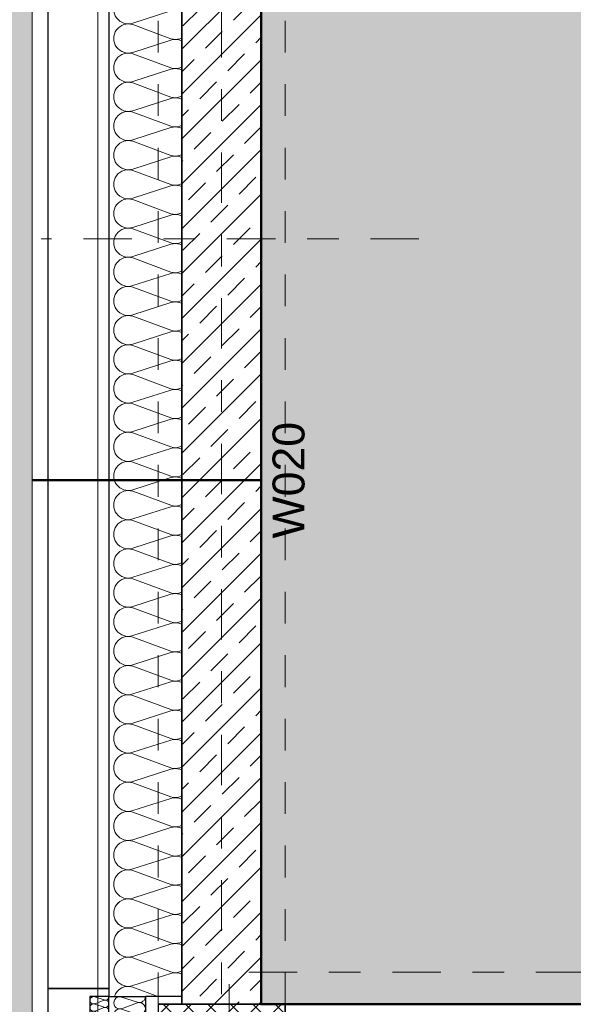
# Model space of a CAD drawing. Header units: metres. Extents: x -180 to 4, y -50 to 6.
# Tile 174 of 256: x -100.06 to -98.31, y -31 to -27.89. Entities that reach past the tile are written whole.
import ezdxf

# ---------------------------------------------------------------- set-up
doc = ezdxf.new("R2010")
doc.units = ezdxf.units.M
doc.header["$LTSCALE"] = 0.05
doc.header["$PDMODE"] = 1
doc.header["$PDSIZE"] = -2
for name, pattern in [('ISO-10 Strichpunktlinie', [4.699, 3.048, -0.762, 0.127, -0.762]), ('Linienart-20', [2.116531, 1.058062, -1.058469]), ('Linienart-53', [5.291531, 3.175, -1.058062, 0.352704, -0.705764])]:
    doc.linetypes.add(name, pattern=pattern)
doc.layers.get('0').update_dxf_attribs({"lineweight": 25})
for name, color, linetype, lineweight, true_color in [('30 -33 Aussenwände- 3 Aussenstützen', 7, 'Continuous', 50, 0x0000dd), ('30 -33 Aussenwände- 7 Fassade_ Elemente', 7, 'Continuous', 9, 0x00aacc), ('30 -34 Innenwände- 1 tragend', 7, 'Continuous', 13, 0xdd0806), ('30 -35 Decken- 1 Konstruktion-Träger- Stahlbeton', 7, 'Continuous', 13, 0x33aa00), ('30 -36 Dächer- 3 Dachbeläge', 7, 'Continuous', 15, 0x9999ff), ('70 -72 Beschriftung- 1 Beschriftung allgemein', 7, 'Continuous', 9, 0xff6633), ('70 -72 Beschriftung- 7 Detailverweise Linie', 7, 'Continuous', 9, 0x00dd00), ('70 -75 Raumstempel- 1 Raumstempel', 1, 'Continuous', 50, 0xff0000), ('70 -76 Bemaßung- 2 Allgemein', 7, 'Continuous', 5, 0x6666cc)]:
    doc.layers.add(name, color=color, linetype=linetype, lineweight=lineweight, true_color=true_color)
for name, color, linetype, lineweight in [('70 -71 Achsen- 1 Gebäudeachsen', 7, 'Linienart-53', 18), ('70 -75 Raumstempel- 3 Wandstempel', 7, 'Continuous', 50), ('Keine', 7, 'Continuous', 9)]:
    doc.layers.add(name, color=color, linetype=linetype, lineweight=lineweight)
doc.styles.add('Arial', font='arial.ttf')
doc.dimstyles.new('k+k 1_50', dxfattribs={"dimtxt": 0.100689, "dimasz": 0.05302, "dimexe": 0.05, "dimexo": 0.15, "dimgap": 0.01, "dimtad": 1, "dimdec": 3, "dimtxsty": 'Arial', "dimblk": 'VW_SLASH', "dimblk1": 'VW_SLASH', "dimblk2": 'VW_SLASH', "dimcen": 0, "dimdle": 0.05, "dimadec": 3, "dimazin": 0, "dimtfac": 0.75, "dimtdec": 3, "dimtix": 1, "dimtmove": 0, "dimatfit": 0, "dimldrblk": 'VW_SLASH-1', "dimfxl": 0.125, "dimfxlon": 1, "dimfrac": 2, "dimtolj": 1, "dimarcsym": 0})

# ---------------------------------------------------------------- blocks, each defined once
blk = doc.blocks.new('Gruppe-1514')
at = {"layer": '30 -33 Aussenwände- 7 Fassade_ Elemente', "color": 7, "lineweight": 9, "transparency": 33554687, "flags": 128}
for points in [[(0.2065, -4.2051, 0.324435), (0.2578, -4.1884, 0.324435), (0.2578, -4.1344, 0.324435), (0.2065, -4.1177), (0.0865, -4.1562, -0.324488), (0.0352, -4.1395, -0.324488), (0.0352, -4.0856), (0.0352, -4.0856, -0.324488), (0.0865, -4.0688), (0.2065, -4.1132, 0.324435), (0.2578, -4.0964, 0.324435), (0.2578, -4.0425, 0.324435), (0.2065, -4.0258), (0.0865, -4.0643, -0.324488), (0.0352, -4.0476, -0.324488), (0.0352, -3.9936, -0.324488), (0.0865, -3.9769), (0.2065, -4.0213, 0.324435), (0.2578, -4.0045, 0.324435), (0.2578, -3.9506, 0.324435), (0.2065, -3.9338), (0.0865, -3.9724, -0.743417), (0.0365, -3.9)], [(0.2642, -3.9, -0.41215), (0.2065, -3.9293), (0.1272, -3.9)], [(0.2065, -7.0548, 1.372583), (0.2065, -6.9674), (0.0865, -7.006, -1.372995), (0.0865, -6.9185), (0.2065, -6.9629, 1.372583), (0.2065, -6.8755), (0.0865, -6.914, -1.372995), (0.0865, -6.8266), (0.2065, -6.871, 1.372583), (0.2065, -6.7835), (0.0865, -6.8221, -1.372995), (0.0865, -6.7347), (0.2065, -6.779, 1.372583), (0.2065, -6.6916), (0.0865, -6.7302, -1.372995), (0.0865, -6.6428), (0.2065, -6.6871, 1.372583), (0.2065, -6.5997), (0.0865, -6.6383, -1.372995), (0.0865, -6.5508), (0.2065, -6.5952, 1.372583), (0.2065, -6.5078), (0.0865, -6.5463, -1.372995), (0.0865, -6.4589), (0.2065, -6.5033, 1.372583), (0.2065, -6.4158), (0.0865, -6.4544, -1.372995), (0.0865, -6.367), (0.2065, -6.4113, 1.372583), (0.2065, -6.3239), (0.0865, -6.3625, -1.372995), (0.0865, -6.2751), (0.2065, -6.3194, 1.372583), (0.2065, -6.232), (0.0865, -6.2706, -1.372995), (0.0865, -6.1831), (0.2065, -6.2275, 1.372583), (0.2065, -6.1401), (0.0865, -6.1786, -1.372995), (0.0865, -6.0912), (0.2065, -6.1356, 1.372583), (0.2065, -6.0481), (0.0865, -6.0867, -1.372995), (0.0865, -5.9993), (0.2065, -6.0436, 1.372583), (0.2065, -5.9562), (0.0865, -5.9948, -1.372995), (0.0865, -5.9073), (0.2065, -5.9517, 1.372583), (0.2065, -5.8643), (0.0865, -5.9028, -1.372995), (0.0865, -5.8154), (0.2065, -5.8598, 1.372583), (0.2065, -5.7724), (0.0865, -5.8109, -1.372995), (0.0865, -5.7235), (0.2065, -5.7679, 1.372583), (0.2065, -5.6804), (0.0865, -5.719, -1.372995), (0.0865, -5.6316), (0.2065, -5.6759, 1.372583), (0.2065, -5.5885), (0.0865, -5.6271, -1.372995), (0.0865, -5.5396), (0.2065, -5.584, 1.372583), (0.2065, -5.4966), (0.0865, -5.5351, -1.372995), (0.0865, -5.4477), (0.2065, -5.4921, 1.372583), (0.2065, -5.4047), (0.0865, -5.4432, -1.372995), (0.0865, -5.3558), (0.2065, -5.4002, 1.372583), (0.2065, -5.3127), (0.0865, -5.3513, -1.372995), (0.0865, -5.2639), (0.2065, -5.3082, 1.372583), (0.2065, -5.2208), (0.0865, -5.2594, -1.372995), (0.0865, -5.1719), (0.2065, -5.2163, 1.372583), (0.2065, -5.1289), (0.0865, -5.1674, -1.372995), (0.0865, -5.08), (0.2065, -5.1244, 1.372583), (0.2065, -5.0369), (0.0865, -5.0755, -1.372995), (0.0865, -4.9881), (0.2065, -5.0324, 1.372583), (0.2065, -4.945), (0.0865, -4.9836, -1.372995), (0.0865, -4.8962), (0.2065, -4.9405, 1.372583), (0.2065, -4.8531), (0.0865, -4.8917, -1.372995), (0.0865, -4.8042), (0.2065, -4.8486, 1.372583), (0.2065, -4.7612), (0.0865, -4.7997, -1.372995), (0.0865, -4.7123), (0.2065, -4.7567, 1.372583), (0.2065, -4.6692), (0.0865, -4.7078, -1.372995), (0.0865, -4.6204), (0.2065, -4.6647, 1.372583), (0.2065, -4.5773), (0.0865, -4.6159, -1.372995), (0.0865, -4.5285), (0.2065, -4.5728, 1.372583), (0.2065, -4.4854), (0.0865, -4.524, -1.372995), (0.0865, -4.4365), (0.2065, -4.4809, 1.372583), (0.2065, -4.3935), (0.0865, -4.432, -1.372995), (0.0865, -4.3446), (0.2065, -4.389, 1.372583), (0.2065, -4.3015), (0.0865, -4.3401, -1.372995), (0.0865, -4.2527), (0.2065, -4.297, 1.372583), (0.2065, -4.2096), (0.0865, -4.2482, -1.372995), (0.0865, -4.1607), (0.2065, -4.2051, 1.372583), (0.2065, -4.1177), (0.0865, -4.1562, -1.372995), (0.0865, -4.0688), (0.2065, -4.1132, 1.372583), (0.2065, -4.0258), (0.0865, -4.0643, -1.372995), (0.0865, -3.9769)]]:
    blk.add_lwpolyline(points, format="xyb", dxfattribs=at)
blk = doc.blocks.new('Gruppe-1515')
at = {"layer": '30 -33 Aussenwände- 7 Fassade_ Elemente', "color": 7, "transparency": 33554687}
blk.add_blockref('Gruppe-1514', (0, 0), dxfattribs=at)
blk = doc.blocks.new('Dämmung-75')
at = {"layer": '30 -33 Aussenwände- 7 Fassade_ Elemente', "color": 7, "transparency": 33554687}
blk.add_blockref('Gruppe-1515', (0, 0), dxfattribs=at)
at = {"layer": '30 -33 Aussenwände- 7 Fassade_ Elemente', "color": 0, "flags": 1}
for tag in ['prm0_value', 'prm1_value', 'prm2_value', 'prm3_value', 'prm4_value', 'prm5_value', 'prm6_value', 'IFC_UUID', 'instanceID', 'prm0_name', 'prm0_type', 'prm1_name', 'prm1_type', 'prm2_name', 'prm2_type', 'prm3_name', 'prm3_type', 'prm4_name', 'prm4_type', 'prm5_name', 'prm5_type', 'prm6_name', 'prm6_type']:
    blk.add_attdef(tag, (-99.7718, -30.972), '', height=0.00018, dxfattribs=at)
blk = doc.blocks.new('Gruppe-1523')
at = {"layer": '30 -33 Aussenwände- 7 Fassade_ Elemente', "lineweight": 9, "transparency": 33554687, "flags": 128}
for points in [[(0.1015, -4.053, 0.324435), (0.1229, -4.0461, 0.324435), (0.1229, -4.0236, 0.324435), (0.1015, -4.0166), (0.0515, -4.0327, -0.324488), (0.0301, -4.0257, -0.324488), (0.0301, -4.0032, -0.324488), (0.0515, -3.9963), (0.1015, -4.0147, 0.324435), (0.1229, -4.0078, 0.324435), (0.1229, -3.9853, 0.324435), (0.1015, -3.9783), (0.0515, -3.9944, -0.324488), (0.0301, -3.9874, -0.324488), (0.0301, -3.9649, -0.324488), (0.0515, -3.958), (0.1015, -3.9764, 0.324435), (0.1229, -3.9695, 0.324435), (0.1229, -3.947, 0.324435), (0.1015, -3.94), (0.0515, -3.9561, -0.767984), (0.0315, -3.925)], [(0.1258, -3.925, -0.426772), (0.1015, -3.9381), (0.066, -3.925)], [(0.1015, -4.1296, 1.372583), (0.1015, -4.0932), (0.0515, -4.1093, -1.372995), (0.0515, -4.0729), (0.1015, -4.0913, 1.372583), (0.1015, -4.0549), (0.0515, -4.071, -1.372995), (0.0515, -4.0346), (0.1015, -4.053, 1.372583), (0.1015, -4.0166), (0.0515, -4.0327, -1.372995), (0.0515, -3.9963), (0.1015, -4.0147, 1.372583), (0.1015, -3.9783), (0.0515, -3.9944, -1.372995), (0.0515, -3.958)], [(0.1265, -4.15, 0.513088), (0.1015, -4.1315), (0.0515, -4.1476, -1.372995), (0.0515, -4.1112), (0.1015, -4.1296, 1.372583), (0.1015, -4.0932), (0.0515, -4.1093, -1.372995), (0.0515, -4.0729), (0.1015, -4.0913, 1.372583), (0.1015, -4.0549)]]:
    blk.add_lwpolyline(points, format="xyb", dxfattribs=at)
blk = doc.blocks.new('Gruppe-1524')
at = {"layer": '30 -33 Aussenwände- 7 Fassade_ Elemente', "transparency": 33554687}
blk.add_blockref('Gruppe-1523', (0, 0), dxfattribs=at)
blk = doc.blocks.new('Dämmung-78')
at = {"layer": '30 -33 Aussenwände- 7 Fassade_ Elemente', "color": 7, "transparency": 33554687}
blk.add_blockref('Gruppe-1524', (0, 0), dxfattribs=at)
at = {"layer": '30 -33 Aussenwände- 7 Fassade_ Elemente', "color": 0, "flags": 1}
for tag in ['prm0_value', 'prm1_value', 'prm2_value', 'prm3_value', 'prm4_value', 'prm5_value', 'prm6_value', 'IFC_UUID', 'instanceID', 'prm0_name', 'prm0_type', 'prm1_name', 'prm1_type', 'prm2_name', 'prm2_type', 'prm3_name', 'prm3_type', 'prm4_name', 'prm4_type', 'prm5_name', 'prm5_type', 'prm6_name', 'prm6_type']:
    blk.add_attdef(tag, (-99.8042, -31.197), '', height=0.00018, dxfattribs=at)
blk = doc.blocks.new('Gruppe-1526')
at = {"layer": '30 -33 Aussenwände- 7 Fassade_ Elemente', "lineweight": 9, "transparency": 33554687, "flags": 128}
for points in [[(0.0716, -3.9999, 0.324435), (0.0844, -3.9957, 0.324435), (0.0844, -3.9822, 0.324435), (0.0716, -3.978), (0.0416, -3.9877, -0.324488), (0.0288, -3.9835, -0.324488), (0.0288, -3.97, -0.324488), (0.0416, -3.9658), (0.0716, -3.9769, 0.324435), (0.0844, -3.9727, 0.324435), (0.0845, -3.9593, 0.324435), (0.0716, -3.9551), (0.0416, -3.9647, -0.324488), (0.0288, -3.9605, -0.324488), (0.0288, -3.947, -0.324488), (0.0417, -3.9428), (0.0716, -3.9539, 0.324435), (0.0845, -3.9498, 0.324435), (0.0845, -3.9363, 0.324435), (0.0717, -3.9321), (0.0417, -3.9417, -0.688254), (0.0282, -3.925)], [(0.0855, -3.925, -0.374705), (0.0717, -3.9309), (0.0556, -3.925)], [(0.0715, -4.1378, 1.372583), (0.0715, -4.1159), (0.0415, -4.1255, -1.372995), (0.0415, -4.1037), (0.0715, -4.1148, 1.372583), (0.0715, -4.0929), (0.0415, -4.1026, -1.372995), (0.0416, -4.0807), (0.0715, -4.0918, 1.372583), (0.0716, -4.07), (0.0416, -4.0796, -1.372995), (0.0416, -4.0577), (0.0716, -4.0688, 1.372583), (0.0716, -4.047), (0.0416, -4.0566, -1.372995), (0.0416, -4.0347), (0.0716, -4.0459, 1.372583), (0.0716, -4.024), (0.0416, -4.0336, -1.372995), (0.0416, -4.0118), (0.0716, -4.0229, 1.372583), (0.0716, -4.001), (0.0416, -4.0106, -1.372995), (0.0416, -3.9888), (0.0716, -3.9999, 1.372583), (0.0716, -3.978), (0.0416, -3.9877, -1.372995), (0.0416, -3.9658), (0.0716, -3.9769, 1.372583), (0.0716, -3.9551), (0.0416, -3.9647, -1.372995), (0.0417, -3.9428)], [(0.0865, -4.15, 0.513088), (0.0715, -4.1389), (0.0415, -4.1485, -1.372995), (0.0415, -4.1267), (0.0715, -4.1378, 1.372583), (0.0715, -4.1159), (0.0415, -4.1255, -1.372995), (0.0415, -4.1037), (0.0715, -4.1148, 1.372583), (0.0715, -4.0929)]]:
    blk.add_lwpolyline(points, format="xyb", dxfattribs=at)
blk = doc.blocks.new('Gruppe-1527')
at = {"layer": '30 -33 Aussenwände- 7 Fassade_ Elemente', "transparency": 33554687}
blk.add_blockref('Gruppe-1526', (0, 0), dxfattribs=at)
blk = doc.blocks.new('Dämmung-79')
at = {"layer": '30 -33 Aussenwände- 7 Fassade_ Elemente', "color": 7, "transparency": 33554687}
blk.add_blockref('Gruppe-1527', (0, 0), dxfattribs=at)
at = {"layer": '30 -33 Aussenwände- 7 Fassade_ Elemente', "color": 0, "flags": 1}
for tag in ['IFC_UUID', 'instanceID', 'prm0_name', 'prm0_type', 'prm0_value', 'prm1_name', 'prm1_type', 'prm1_value', 'prm2_name', 'prm2_type', 'prm2_value', 'prm3_name', 'prm3_type', 'prm3_value', 'prm4_name', 'prm4_type', 'prm4_value', 'prm5_name', 'prm5_type', 'prm5_value', 'prm6_name', 'prm6_type', 'prm6_value']:
    blk.add_attdef(tag, (-99.8494, -31.1971), '', height=0.00018, dxfattribs=at)
blk = doc.blocks.new('Gruppe-1528')
at = {"color": 255}
blk.add_wipeout([(-100.018, -31.197), (-100.018, -22.947), (-99.221, -22.947), (-99.221, -31.197)], dxfattribs=at).dxf.layer = '30 -33 Aussenwände- 7 Fassade_ Elemente'
blk.add_wipeout([(-99.776, -30.972), (-99.428, -30.972), (-99.428, -23.172), (-99.776, -23.172), (-99.776, -23.017), (-100.018, -23.017), (-100.018, -31.127), (-99.776, -31.127)], dxfattribs=at).dxf.layer = '30 -33 Aussenwände- 7 Fassade_ Elemente'
at = {"layer": '30 -33 Aussenwände- 7 Fassade_ Elemente', "flags": 128}
blk.add_lwpolyline([(-99.776, -30.972), (-99.428, -30.972), (-99.428, -23.172), (-99.776, -23.172), (-99.776, -23.017), (-100.018, -23.017), (-100.018, -31.127), (-99.776, -31.127)], close=True, dxfattribs=at)
at = {"color": 255, "lineweight": 25}
blk.add_wipeout([(-99.776, -31.197), (-99.776, -22.947), (-99.661, -22.947), (-99.661, -23.172), (-99.503, -23.172), (-99.503, -30.972), (-99.661, -30.972), (-99.661, -31.197)], dxfattribs=at).dxf.layer = '30 -33 Aussenwände- 7 Fassade_ Elemente'
at = {"layer": '30 -33 Aussenwände- 7 Fassade_ Elemente', "lineweight": 25}
blk.add_line((-99.776, -31.197), (-99.776, -22.947), dxfattribs=at)
at = {"layer": '30 -33 Aussenwände- 7 Fassade_ Elemente', "lineweight": 25, "flags": 128}
blk.add_lwpolyline([(-99.661, -22.947), (-99.661, -23.172), (-99.503, -23.172), (-99.503, -30.972), (-99.661, -30.972), (-99.661, -31.197)], dxfattribs=at)
at = {"layer": '30 -33 Aussenwände- 7 Fassade_ Elemente', "color": 7, "rotation": 180}
blk.add_blockref('Dämmung-75', (-99.4945, -34.872), dxfattribs=at)
at = {"color": 255, "lineweight": 25}
for points in [[(-99.968, -30.947), (-99.968, -23.197), (-99.776, -23.197), (-99.776, -30.947)], [(-99.776, -31.197), (-99.776, -30.972), (-99.661, -30.972), (-99.661, -31.197)]]:
    blk.add_wipeout(points, dxfattribs=at).dxf.layer = '30 -33 Aussenwände- 7 Fassade_ Elemente'
at = {"layer": '30 -33 Aussenwände- 7 Fassade_ Elemente', "lineweight": 25, "flags": 128}
blk.add_lwpolyline([(-99.968, -30.947), (-99.968, -23.197), (-99.776, -23.197), (-99.776, -30.947)], close=True, dxfattribs=at)
blk.add_lwpolyline([(-99.776, -31.197), (-99.776, -30.972), (-99.661, -30.972), (-99.661, -31.197)], dxfattribs=at)
at = {"layer": '30 -33 Aussenwände- 7 Fassade_ Elemente', "xscale": -1, "rotation": 180}
blk.add_blockref('Dämmung-78', (-99.7875, -35.122), dxfattribs=at)
at = {"color": 255, "lineweight": 25}
blk.add_wipeout([(-99.776, -30.972), (-99.836, -30.972), (-99.836, -31.112), (-99.968, -31.112), (-99.968, -30.947), (-99.776, -30.947)], dxfattribs=at).dxf.layer = '30 -33 Aussenwände- 7 Fassade_ Elemente'
at = {"layer": '30 -33 Aussenwände- 7 Fassade_ Elemente', "lineweight": 25, "flags": 128}
blk.add_lwpolyline([(-99.776, -30.972), (-99.836, -30.972), (-99.836, -31.112), (-99.968, -31.112), (-99.968, -30.947), (-99.776, -30.947)], close=True, dxfattribs=at)
at = {"layer": '30 -33 Aussenwände- 7 Fassade_ Elemente', "xscale": -1, "rotation": 180}
blk.add_blockref('Dämmung-79', (-99.8625, -35.122), dxfattribs=at)
blk = doc.blocks.new('Gruppe-4044')
at = {"layer": '30 -33 Aussenwände- 3 Aussenstützen', "linetype": 'Continuous', "lineweight": 9, "transparency": 33554687}
for p, q in [((-99.421, -31.147), (-99.421, -31.247)), ((-99.471, -31.197), (-99.371, -31.197))]:
    blk.add_line(p, q, dxfattribs=at)
blk = doc.blocks.new('Gruppe-4045')
at = {"color": 255, "lineweight": 25, "transparency": 33554687}
blk.add_wipeout([(-99.221, -30.997), (-99.621, -30.997), (-99.621, -31.397), (-99.221, -31.397)], dxfattribs=at).dxf.layer = '30 -33 Aussenwände- 3 Aussenstützen'
at = {"layer": '30 -33 Aussenwände- 3 Aussenstützen', "linetype": 'Continuous', "lineweight": 9, "transparency": 33554687}
h = blk.add_hatch(dxfattribs=at)
h.set_pattern_fill('Beton 1mm SRF', style=0, pattern_type=2)
h.set_pattern_definition([(45, (0, 0), (0.03535534, -0.03535534), []), (-45, (0, 0), (0.03535534, 0.03535534), [])])
h.paths.add_polyline_path([(-99.221, -30.997), (-99.621, -30.997), (-99.621, -31.397), (-99.221, -31.397)])
at = {"layer": '30 -33 Aussenwände- 3 Aussenstützen', "lineweight": 25, "transparency": 33554687, "flags": 128}
blk.add_lwpolyline([(-99.221, -30.997), (-99.621, -30.997), (-99.621, -31.397), (-99.221, -31.397)], close=True, dxfattribs=at)
at = {"layer": '30 -33 Aussenwände- 3 Aussenstützen', "transparency": 33554687}
blk.add_blockref('Gruppe-4044', (0, 0), dxfattribs=at)
blk = doc.blocks.new('Gruppe-4046')
at = {"layer": '30 -33 Aussenwände- 3 Aussenstützen', "color": 7}
blk.add_blockref('Gruppe-4045', (0, 0), dxfattribs=at)
at = {"layer": '30 -33 Aussenwände- 3 Aussenstützen', "color": 0, "flags": 1}
for tag in ['IFC_UUID', 'instanceID']:
    blk.add_attdef(tag, (-99.621, -31.397), '', height=0.00018, dxfattribs=at)
blk = doc.blocks.new('Gruppe-4181')
at = {"layer": '30 -35 Decken- 1 Konstruktion-Träger- Stahlbeton', "color": 7, "linetype": 'Linienart-20', "lineweight": 13, "transparency": 33554687}
blk.add_line((-99.221, -30.997), (-74.871, -30.997), dxfattribs=at)
at = {"layer": '30 -35 Decken- 1 Konstruktion-Träger- Stahlbeton', "color": 7, "linetype": 'Continuous', "lineweight": 35, "transparency": 33554687, "flags": 128}
blk.add_lwpolyline([(-99.221, -30.997), (-99.221, -31.397)], dxfattribs=at)
at = {"layer": '30 -35 Decken- 1 Konstruktion-Träger- Stahlbeton', "color": 0, "flags": 1}
for tag in ['IFC_UUID', 'instanceID']:
    blk.add_attdef(tag, (-99.221, -31.397), '', height=0.00018, dxfattribs=at)
blk = doc.blocks.new('Gruppe-4258')
at = {"layer": '30 -35 Decken- 1 Konstruktion-Träger- Stahlbeton', "color": 7, "linetype": 'Linienart-20', "lineweight": 13, "transparency": 33554687}
for p, q in [((-99.621, -11.897), (-99.621, -30.997)), ((-99.221, -11.897), (-99.221, -30.997))]:
    blk.add_line(p, q, dxfattribs=at)
at = {"layer": '30 -35 Decken- 1 Konstruktion-Träger- Stahlbeton', "color": 7, "linetype": 'Continuous', "lineweight": 35, "transparency": 33554687, "flags": 128}
blk.add_lwpolyline([(-99.221, -30.997), (-99.621, -30.997)], dxfattribs=at)
at = {"layer": '30 -35 Decken- 1 Konstruktion-Träger- Stahlbeton', "color": 0, "flags": 1}
for tag in ['IFC_UUID', 'instanceID']:
    blk.add_attdef(tag, (-99.621, -30.997), '', height=0.00018, dxfattribs=at)
blk = doc.blocks.new('Gruppe-6609')
at = {"layer": '70 -75 Raumstempel- 3 Wandstempel'}
blk.add_line((-99.296, -29.3451), (-100.018, -29.3451), dxfattribs=at)
at = {"layer": '70 -75 Raumstempel- 3 Wandstempel', "insert": (-99.2606, -29.3451), "char_height": 0.10069, "attachment_point": 2, "rotation": 90, "line_spacing_factor": 0.96878, "style": 'Arial'}
blk.add_mtext('W020', dxfattribs=at)
blk = doc.blocks.new('_03-OG3_Tragwerk (2D)')
at = {"layer": '30 -33 Aussenwände- 7 Fassade_ Elemente', "color": 7}
blk.add_blockref('Gruppe-1528', (0, 0), dxfattribs=at)
at = {"color": 255, "lineweight": 5, "transparency": 33554687}
blk.add_wipeout([(-99.546, -23.147), (-99.296, -23.147), (-99.296, -30.997), (-99.546, -30.997)], dxfattribs=at).dxf.layer = '30 -34 Innenwände- 1 tragend'
at = {"layer": '30 -34 Innenwände- 1 tragend', "linetype": 'Continuous', "lineweight": 9, "transparency": 33554687}
h = blk.add_hatch(dxfattribs=at)
h.set_pattern_fill('Stahlbeton1 1mm SRF', style=0, pattern_type=2)
h.set_pattern_definition([(45, (0, 0), (0.07071068, -0.07071068), []), (45, (0.03536, -0.03536), (0.07071068, -0.07071068), [0.075, -0.05])])
h.paths.add_polyline_path([(-99.546, -23.147), (-99.296, -23.147), (-99.296, -30.997), (-99.546, -30.997)])
at = {"color": 255, "lineweight": 5, "transparency": 33554687}
blk.add_wipeout([(-99.296, -23.147), (-99.546, -23.147), (-99.546, -30.997), (-99.296, -30.997)], dxfattribs=at).dxf.layer = '30 -34 Innenwände- 1 tragend'
at = {"layer": '30 -34 Innenwände- 1 tragend', "linetype": 'Continuous', "lineweight": 9, "transparency": 33554687}
h = blk.add_hatch(dxfattribs=at)
h.set_pattern_fill('Stahlbeton1  SRF', style=0, pattern_type=2)
h.set_pattern_definition([(45, (0, 0), (0.07071068, -0.07071068), []), (45, (0.03536, -0.03536), (0.07071068, -0.07071068), [0.075, -0.05])])
h.paths.add_polyline_path([(-99.296, -23.147), (-99.546, -23.147), (-99.546, -30.997), (-99.296, -30.997)])
at = {"layer": '30 -34 Innenwände- 1 tragend', "color": 7, "linetype": 'Continuous', "lineweight": 35, "transparency": 33554687}
for p, q in [((-99.546, -23.147), (-99.546, -30.997)), ((-99.296, -23.147), (-99.296, -30.997))]:
    blk.add_line(p, q, dxfattribs=at)
at = {"layer": '30 -34 Innenwände- 1 tragend', "transparency": 33554687}
for p, q in [((-99.546, -23.147), (-99.546, -30.997)), ((-99.296, -23.147), (-99.296, -30.997))]:
    blk.add_line(p, q, dxfattribs=at)
at = {"layer": '70 -75 Raumstempel- 3 Wandstempel', "color": 7}
blk.add_blockref('Gruppe-6609', (0, 0), dxfattribs=at)
at = {"layer": '30 -33 Aussenwände- 3 Aussenstützen'}
blk.add_blockref('Gruppe-4046', (0, 0), dxfattribs=at)
at = {"layer": '30 -35 Decken- 1 Konstruktion-Träger- Stahlbeton'}
for name in ['Gruppe-4258', 'Gruppe-4181']:
    blk.add_blockref(name, (0, 0), dxfattribs=at)
blk = doc.blocks.new('Gruppe-8878')
at = {"color": 255, "linetype": 'Continuous', "lineweight": 9, "transparency": 33554687}
blk.add_wipeout([(-99.13099996, -31.79404198), (-99.13099996, -39.73704198), (-129.83124836, -39.73704198), (-129.83124836, -39.25704198), (-100.31099996, -39.25704198), (-100.31099996, -12.71704198), (-129.83124836, -12.71704198), (-129.83124836, -12.23704198), (-100.01799996, -12.23704198), (-100.01799996, -31.12704198), (-99.83999996, -31.12704198), (-99.83999996, -31.61604198), (-99.35099996, -31.61604198), (-99.35099996, -31.79404198)], dxfattribs=at).dxf.layer = '30 -36 Dächer- 3 Dachbeläge'
at = {"layer": '30 -36 Dächer- 3 Dachbeläge', "linetype": 'Continuous', "lineweight": 9, "transparency": 33554687}
h = blk.add_hatch(dxfattribs=at)
h.set_pattern_fill('{914A209A-ED12-11EE-87B6-5CE', style=0, pattern_type=2)
h.set_pattern_definition([(-22, (-91.4235, -34.937042), (-0.018555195, 0.04226461), [0.000625, -0.061875]), (14, (-91.415251, -34.959718), (-0.0371103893, -0.0278327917), [0.000625, -0.030625]), (-3.77456, (-91.474014, -34.97415), (-0.01958604, 0.065974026), [0.00028186, -0.093671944]), (-68, (-91.30392, -34.91024), (0.1926424, 0.04407994), [0.00028125, -0.09346875]), (96, (-91.437934, -35.001983), (-0.036105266, -0.06319548), [0.0005625, -0.0931875]), (132, (-91.4101, -34.97828), (0.040202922, 0.004123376), [0.0003125, -0.0621875]), (-17, (-91.442055, -34.96178), (0.0930531, 0.028928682), [0.000625, -0.061875]), (-145, (-91.4369, -34.956625), (0.06266964, -0.040092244), [0.000625, -0.061875]), (-137, (-91.45133, -34.953533), (0.049444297, -0.02123569), [0.000625, -0.061875])])
h.paths.add_polyline_path([(-100.01799996, -31.12704198), (-99.83999996, -31.12704198), (-99.83999996, -31.61604198), (-99.35099996, -31.61604198), (-99.35099996, -31.79404198), (-99.13099996, -31.79404198), (-99.13099996, -39.73704198), (-160.51099996, -39.73704198), (-160.51099996, -31.61704198), (-159.93099996, -31.61704198), (-159.93099996, -12.23704198), (-100.01799996, -12.23704198)])
h.paths.add_polyline_path([(-159.47099996, -39.25704198), (-100.31099996, -39.25704198), (-100.31099996, -12.71704198), (-159.47099996, -12.71704198)])
at = {"layer": '30 -36 Dächer- 3 Dachbeläge', "color": 161, "linetype": 'Continuous', "lineweight": 9, "true_color": 0x9999ff, "transparency": 33554687, "flags": 128}
blk.add_lwpolyline([(-100.01799996, -31.12704198), (-99.83999996, -31.12704198), (-99.83999996, -31.61604198), (-99.35099996, -31.61604198), (-99.35099996, -31.79404198), (-99.13099996, -31.79404198), (-99.13099996, -39.73704198), (-160.51099996, -39.73704198), (-160.51099996, -31.61704198), (-159.93099996, -31.61704198), (-159.93099996, -12.23704198), (-100.01799996, -12.23704198)], close=True, dxfattribs=at)
blk = doc.blocks.new('_OG3_2D (2D)')
at = {"layer": '70 -75 Raumstempel- 1 Raumstempel', "linetype": 'Continuous', "lineweight": 0, "true_color": 0xff0000}
blk.add_hatch(color=1, dxfattribs=at).paths.add_polyline_path([(-91.39599996, -22.91204198), (-91.39599996, -23.32204198), (-91.24599996, -23.32204198), (-91.24599996, -30.99704198), (-99.29599996, -30.99704198), (-99.29599996, -23.32204198), (-94.30099996, -23.32204198), (-94.30099996, -22.91204198)])
at = {"layer": '30 -33 Aussenwände- 7 Fassade_ Elemente', "flags": 128}
blk.add_lwpolyline([(-0.03099996, -0.05704198), (-0.03099996, -20.33704198), (-24.78099996, -20.33704198), (-24.78099996, -31.58704198), (-50.31099996, -31.58704198), (-50.31099996, -20.33704198), (-74.28099996, -20.33704198), (-74.28099996, -31.58704198), (-99.81099996, -31.58704198), (-99.81099996, -11.30704198), (-83.31099996, -11.30704198), (-83.31099996, -0.05704198), (-49.53099996, -0.05704198), (-49.53099996, -11.30704198), (-33.81099996, -11.30704198), (-33.81099996, -0.05704198)], close=True, dxfattribs=at)
at = {"layer": '70 -72 Beschriftung- 7 Detailverweise Linie', "linetype": 'ISO-10 Strichpunktlinie'}
blk.add_line((-98.79935559, -28.58454998), (-99.98907158, -28.58454998), dxfattribs=at)
at = {"layer": '70 -72 Beschriftung- 7 Detailverweise Linie', "linetype": 'ISO-10 Strichpunktlinie', "flags": 128}
blk.add_lwpolyline([(-74.61906156, -31.84206688), (-99.39743781, -31.84206688), (-99.39743781, -30.89563847), (-74.61906156, -30.89563847)], close=True, dxfattribs=at)
at = {"layer": '70 -75 Raumstempel- 1 Raumstempel', "flags": 128}
blk.add_lwpolyline([(-91.39599996, -22.91204198), (-91.39599996, -23.32204198), (-91.24599996, -23.32204198), (-91.24599996, -30.99704198), (-99.29599996, -30.99704198), (-99.29599996, -23.32204198), (-94.30099996, -23.32204198), (-94.30099996, -22.91204198)], close=True, dxfattribs=at)
at = {"layer": '70 -72 Beschriftung- 1 Beschriftung allgemein', "color": 7}
blk.add_blockref('Gruppe-8878', (0, 0), dxfattribs=at)
blk = doc.blocks.new('VW_SLASH')
at = {"color": 0, "linetype": 'ByBlock', "lineweight": -2, "transparency": 16777216}
blk.add_line((0.943, 0), (-1, 0), dxfattribs=at)
at = {"color": 0, "lineweight": 20, "transparency": 16777216, "flags": 128}
blk.add_lwpolyline([(0.5, 0.5), (-0.5, -0.5)], dxfattribs=at)
blk = doc.blocks.new('*D9764')
at = {"layer": '70 -76 Bemaßung- 2 Allgemein', "color": 0, "lineweight": -2}
for p, q in [((-100.018, -43.147), (-100.018, -43.322)), ((-99.296, -43.147), (-99.296, -43.322)), ((-99.349, -43.272), (-99.965, -43.272))]:
    blk.add_line(p, q, dxfattribs=at)
at = {"layer": 'Defpoints', "color": 0}
for p in [(-99.296, -30.997), (-100.018, -31.157), (-100.018, -43.272)]:
    blk.add_point(p, dxfattribs=at)
at = {"layer": '70 -76 Bemaßung- 2 Allgemein', "color": 0, "lineweight": -2, "xscale": 0.05302001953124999, "yscale": 0.05302001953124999, "zscale": 0.05302001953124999, "rotation": 180}
blk.add_blockref('VW_SLASH', (-100.018, -43.272), dxfattribs=at)
at = {"layer": '70 -76 Bemaßung- 2 Allgemein', "color": 0, "lineweight": -2, "xscale": 0.05302001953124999, "yscale": 0.05302001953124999, "zscale": 0.05302001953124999}
blk.add_blockref('VW_SLASH', (-99.296, -43.272), dxfattribs=at)
at = {"layer": '70 -76 Bemaßung- 2 Allgemein', "color": 0, "insert": (-99.657, -43.1947), "char_height": 0.100689, "attachment_point": 5, "style": 'Arial'}
blk.add_mtext('\\A1;72\\S2^ ;', dxfattribs=at)
blk = doc.blocks.new('VW_SLASH-1')
at = {"color": 0, "linetype": 'ByBlock', "lineweight": -2, "transparency": 16777216}
blk.add_line((0.943, 0), (-1, 0), dxfattribs=at)
at = {"color": 0, "lineweight": 5, "transparency": 16777216, "flags": 128}
blk.add_lwpolyline([(0.5, 0.5), (-0.5, -0.5)], dxfattribs=at)
blk = doc.blocks.new('*D9765')
at = {"layer": '70 -76 Bemaßung- 2 Allgemein', "color": 0, "lineweight": -2}
for p, q in [((-99.296, -43.147), (-99.296, -43.322)), ((-91.246, -43.147), (-91.246, -43.322)), ((-91.299, -43.272), (-99.243, -43.272))]:
    blk.add_line(p, q, dxfattribs=at)
at = {"layer": 'Defpoints', "color": 0}
for p in [(-99.296, -30.997), (-91.246, -30.997), (-99.296, -43.272)]:
    blk.add_point(p, dxfattribs=at)
at = {"layer": '70 -76 Bemaßung- 2 Allgemein', "color": 0, "lineweight": -2, "xscale": 0.05302001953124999, "yscale": 0.05302001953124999, "zscale": 0.05302001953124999, "rotation": 180}
blk.add_blockref('VW_SLASH', (-99.296, -43.272), dxfattribs=at)
at = {"layer": '70 -76 Bemaßung- 2 Allgemein', "color": 0, "lineweight": -2, "xscale": 0.05302001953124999, "yscale": 0.05302001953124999, "zscale": 0.05302001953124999}
blk.add_blockref('VW_SLASH', (-91.246, -43.272), dxfattribs=at)
at = {"layer": '70 -76 Bemaßung- 2 Allgemein', "color": 0, "insert": (-95.271, -43.2016), "char_height": 0.10069, "attachment_point": 5, "style": 'Arial'}
blk.add_mtext('\\A1;8,05', dxfattribs=at)
blk = doc.blocks.new('*D11473')
at = {"layer": '70 -76 Bemaßung- 2 Allgemein', "color": 0, "lineweight": -2}
for p, q in [((-106.821, -43.647), (-106.821, -43.822)), ((-99.621, -43.647), (-99.621, -43.822)), ((-99.674, -43.772), (-106.768, -43.772))]:
    blk.add_line(p, q, dxfattribs=at)
at = {"layer": 'Defpoints', "color": 0}
for p in [(-106.821, -11.497), (-99.621, -30.997), (-106.821, -43.772)]:
    blk.add_point(p, dxfattribs=at)
at = {"layer": '70 -76 Bemaßung- 2 Allgemein', "color": 0, "lineweight": -2, "xscale": 0.05302001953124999, "yscale": 0.05302001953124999, "zscale": 0.05302001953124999, "rotation": 180}
blk.add_blockref('VW_SLASH', (-106.821, -43.772), dxfattribs=at)
at = {"layer": '70 -76 Bemaßung- 2 Allgemein', "color": 0, "lineweight": -2, "xscale": 0.05302001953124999, "yscale": 0.05302001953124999, "zscale": 0.05302001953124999}
blk.add_blockref('VW_SLASH', (-99.621, -43.772), dxfattribs=at)
at = {"layer": '70 -76 Bemaßung- 2 Allgemein', "color": 0, "insert": (-103.221, -43.7016), "char_height": 0.10069, "attachment_point": 5, "style": 'Arial'}
blk.add_mtext('\\A1;7,20', dxfattribs=at)
blk = doc.blocks.new('*D11474')
at = {"layer": '70 -76 Bemaßung- 2 Allgemein', "color": 0, "lineweight": -2}
for p, q in [((-99.621, -43.647), (-99.621, -43.822)), ((-99.421, -43.647), (-99.421, -43.822)), ((-99.474, -43.772), (-99.568, -43.772))]:
    blk.add_line(p, q, dxfattribs=at)
at = {"layer": 'Defpoints', "color": 0}
for p in [(-99.621, -30.997), (-99.421, -40.794), (-99.621, -43.772)]:
    blk.add_point(p, dxfattribs=at)
at = {"layer": '70 -76 Bemaßung- 2 Allgemein', "color": 0, "lineweight": -2, "xscale": 0.05302001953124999, "yscale": 0.05302001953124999, "zscale": 0.05302001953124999, "rotation": 180}
blk.add_blockref('VW_SLASH', (-99.621, -43.772), dxfattribs=at)
at = {"layer": '70 -76 Bemaßung- 2 Allgemein', "color": 0, "lineweight": -2, "xscale": 0.05302001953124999, "yscale": 0.05302001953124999, "zscale": 0.05302001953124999}
blk.add_blockref('VW_SLASH', (-99.421, -43.772), dxfattribs=at)
at = {"layer": '70 -76 Bemaßung- 2 Allgemein', "color": 0, "insert": (-99.521, -43.7106), "char_height": 0.10069, "attachment_point": 5, "style": 'Arial'}
blk.add_mtext('\\A1;20', dxfattribs=at)
blk = doc.blocks.new('*D11475')
at = {"layer": '70 -76 Bemaßung- 2 Allgemein', "color": 0, "lineweight": -2}
for p, q in [((-99.421, -43.647), (-99.421, -43.822)), ((-99.221, -43.647), (-99.221, -43.822)), ((-99.274, -43.772), (-99.368, -43.772))]:
    blk.add_line(p, q, dxfattribs=at)
at = {"layer": 'Defpoints', "color": 0}
for p in [(-99.221, -30.997), (-99.421, -40.794), (-99.421, -43.772)]:
    blk.add_point(p, dxfattribs=at)
at = {"layer": '70 -76 Bemaßung- 2 Allgemein', "color": 0, "lineweight": -2, "xscale": 0.05302001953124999, "yscale": 0.05302001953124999, "zscale": 0.05302001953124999, "rotation": 180}
blk.add_blockref('VW_SLASH', (-99.421, -43.772), dxfattribs=at)
at = {"layer": '70 -76 Bemaßung- 2 Allgemein', "color": 0, "lineweight": -2, "xscale": 0.05302001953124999, "yscale": 0.05302001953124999, "zscale": 0.05302001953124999}
blk.add_blockref('VW_SLASH', (-99.221, -43.772), dxfattribs=at)
at = {"layer": '70 -76 Bemaßung- 2 Allgemein', "color": 0, "insert": (-99.321, -43.7106), "char_height": 0.10069, "attachment_point": 5, "style": 'Arial'}
blk.add_mtext('\\A1;20', dxfattribs=at)
blk = doc.blocks.new('*D11476')
at = {"layer": '70 -76 Bemaßung- 2 Allgemein', "color": 0, "lineweight": -2}
for p, q in [((-99.221, -43.647), (-99.221, -43.822)), ((-91.371, -43.647), (-91.371, -43.822)), ((-91.424, -43.772), (-99.168, -43.772))]:
    blk.add_line(p, q, dxfattribs=at)
at = {"layer": 'Defpoints', "color": 0}
for p in [(-99.221, -30.997), (-91.371, -30.997), (-99.221, -43.772)]:
    blk.add_point(p, dxfattribs=at)
at = {"layer": '70 -76 Bemaßung- 2 Allgemein', "color": 0, "lineweight": -2, "xscale": 0.05302001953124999, "yscale": 0.05302001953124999, "zscale": 0.05302001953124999, "rotation": 180}
blk.add_blockref('VW_SLASH', (-99.221, -43.772), dxfattribs=at)
at = {"layer": '70 -76 Bemaßung- 2 Allgemein', "color": 0, "lineweight": -2, "xscale": 0.05302001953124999, "yscale": 0.05302001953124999, "zscale": 0.05302001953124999}
blk.add_blockref('VW_SLASH', (-91.371, -43.772), dxfattribs=at)
at = {"layer": '70 -76 Bemaßung- 2 Allgemein', "color": 0, "insert": (-95.296, -43.7016), "char_height": 0.10069, "attachment_point": 5, "style": 'Arial'}
blk.add_mtext('\\A1;7,85', dxfattribs=at)
blk = doc.blocks.new('*D11527')
at = {"layer": '70 -76 Bemaßung- 2 Allgemein', "color": 0, "lineweight": -2}
for p, q in [((-177.143, -23.147), (-177.318, -23.147)), ((-177.268, -30.944), (-177.268, -23.2001)), ((-177.143, -30.997), (-177.318, -30.997))]:
    blk.add_line(p, q, dxfattribs=at)
at = {"layer": 'Defpoints', "color": 0}
for p in [(-177.268, -23.147), (-99.221, -23.147), (-99.221, -30.997)]:
    blk.add_point(p, dxfattribs=at)
at = {"layer": '70 -76 Bemaßung- 2 Allgemein', "color": 0, "lineweight": -2, "xscale": 0.05302001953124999, "yscale": 0.05302001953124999, "zscale": 0.05302001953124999}
for p, rotation in [((-177.268, -23.147), 90), ((-177.268, -30.997), 270)]:
    blk.add_blockref('VW_SLASH', p, dxfattribs=dict(at, rotation=rotation))
at = {"layer": '70 -76 Bemaßung- 2 Allgemein', "color": 0, "insert": (-177.3385, -27.072), "char_height": 0.10069, "attachment_point": 5, "rotation": 90, "style": 'Arial'}
blk.add_mtext('\\A1;7,85', dxfattribs=at)
blk = doc.blocks.new('*D11528')
at = {"layer": '70 -76 Bemaßung- 2 Allgemein', "color": 0, "lineweight": -2}
for p, q in [((-177.143, -30.997), (-177.318, -30.997)), ((-177.268, -31.144), (-177.268, -31.0501)), ((-177.143, -31.197), (-177.318, -31.197))]:
    blk.add_line(p, q, dxfattribs=at)
at = {"layer": 'Defpoints', "color": 0}
for p in [(-177.268, -30.997), (-99.221, -30.997), (-176.768, -31.197)]:
    blk.add_point(p, dxfattribs=at)
at = {"layer": '70 -76 Bemaßung- 2 Allgemein', "color": 0, "lineweight": -2, "xscale": 0.05302001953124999, "yscale": 0.05302001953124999, "zscale": 0.05302001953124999}
for p, rotation in [((-177.268, -30.997), 90), ((-177.268, -31.197), 270)]:
    blk.add_blockref('VW_SLASH', p, dxfattribs=dict(at, rotation=rotation))
at = {"layer": '70 -76 Bemaßung- 2 Allgemein', "color": 0, "insert": (-177.3294, -31.097), "char_height": 0.10069, "attachment_point": 5, "rotation": 90, "style": 'Arial'}
blk.add_mtext('\\A1;20', dxfattribs=at)
blk = doc.blocks.new('*D11583')
at = {"layer": '70 -76 Bemaßung- 2 Allgemein', "color": 0, "lineweight": -2}
for p, q in [((-101.143, -23.147), (-101.318, -23.147)), ((-101.268, -30.944), (-101.268, -23.2001)), ((-101.143, -30.997), (-101.318, -30.997))]:
    blk.add_line(p, q, dxfattribs=at)
at = {"layer": 'Defpoints', "color": 0}
for p in [(-101.268, -23.147), (-99.221, -23.147), (-99.221, -30.997)]:
    blk.add_point(p, dxfattribs=at)
at = {"layer": '70 -76 Bemaßung- 2 Allgemein', "color": 0, "lineweight": -2, "xscale": 0.05302001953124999, "yscale": 0.05302001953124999, "zscale": 0.05302001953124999}
for p, rotation in [((-101.268, -23.147), 90), ((-101.268, -30.997), 270)]:
    blk.add_blockref('VW_SLASH', p, dxfattribs=dict(at, rotation=rotation))
at = {"layer": '70 -76 Bemaßung- 2 Allgemein', "color": 0, "insert": (-101.3385, -27.072), "char_height": 0.10069, "attachment_point": 5, "rotation": 90, "style": 'Arial'}
blk.add_mtext('\\A1;7,85', dxfattribs=at)
blk = doc.blocks.new('*D11584')
at = {"layer": '70 -76 Bemaßung- 2 Allgemein', "color": 0, "lineweight": -2}
for p, q in [((-101.143, -30.997), (-101.318, -30.997)), ((-101.268, -31.144), (-101.268, -31.0501)), ((-101.118, -31.197), (-101.218, -31.197))]:
    blk.add_line(p, q, dxfattribs=at)
at = {"layer": 'Defpoints', "color": 0}
for p in [(-101.268, -30.997), (-99.221, -30.997), (-101.268, -31.197)]:
    blk.add_point(p, dxfattribs=at)
at = {"layer": '70 -76 Bemaßung- 2 Allgemein', "color": 0, "lineweight": -2, "xscale": 0.05302001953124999, "yscale": 0.05302001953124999, "zscale": 0.05302001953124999}
for p, rotation in [((-101.268, -30.997), 90), ((-101.268, -31.197), 270)]:
    blk.add_blockref('VW_SLASH', p, dxfattribs=dict(at, rotation=rotation))
at = {"layer": '70 -76 Bemaßung- 2 Allgemein', "color": 0, "insert": (-101.3294, -31.097), "char_height": 0.10069, "attachment_point": 5, "rotation": 90, "style": 'Arial'}
blk.add_mtext('\\A1;20', dxfattribs=at)
blk = doc.blocks.new('_Achsen (3D)')
at = {"layer": '70 -71 Achsen- 1 Gebäudeachsen', "transparency": 33554687}
blk.add_line((-99.421, 3.8), (-99.421, -46.172), dxfattribs=at)
blk = doc.blocks.new('Gruppe-9034')
at = {"layer": '70 -76 Bemaßung- 2 Allgemein'}
dim = blk.add_linear_dim(base=(-100.018, -43.272), p1=(-99.296, -30.997), p2=(-100.018, -31.157), text='72\\S2^ ;', dimstyle='k+k 1_50', override={"dimtxt": 0.100689, "dimgap": 0.01, "dimpost": '<>', "dimtxsty": 'Arial', "dimtmove": 2}, dxfattribs=at)
dim.commit()
dim.dimension.update_dxf_attribs({"geometry": '*D9764', "text_midpoint": (-99.657, -43.1947)})
dim = blk.add_aligned_dim(p1=(-91.246, -30.997), p2=(-99.296, -30.997), distance=12.275, text='8,05', dimstyle='k+k 1_50', override={"dimtxt": 0.100689, "dimgap": 0.01, "dimpost": '<>', "dimtxsty": 'Arial', "dimtmove": 2}, dxfattribs=at)
dim.commit()
dim.dimension.update_dxf_attribs({"geometry": '*D9765', "text_midpoint": (-95.271, -43.2016)})
blk = doc.blocks.new('Gruppe-9731')
at = {"layer": '70 -76 Bemaßung- 2 Allgemein'}
for base, p1, p2, text, picture, middle in [((-106.82099996, -43.77204198), (-99.62099996, -30.99704198), (-106.82099996, -11.49704198), '7,20', '*D11473', (-103.22099996, -43.70157844)), ((-99.62099996, -43.77204198), (-99.42099996, -40.79404198), (-99.62099996, -30.99704198), '20', '*D11474', (-99.52099996, -43.71064042)), ((-99.42099996, -43.77204198), (-99.22099996, -30.99704198), (-99.42099996, -40.79404198), '20', '*D11475', (-99.32099996, -43.71064042))]:
    dim = blk.add_linear_dim(base=base, p1=p1, p2=p2, text=text, dimstyle='k+k 1_50', override={"dimtxt": 0.100689, "dimgap": 0.01, "dimdec": 8, "dimpost": '<>', "dimtxsty": 'Arial', "dimtmove": 2}, dxfattribs=at)
    dim.commit()
    dim.dimension.update_dxf_attribs({"geometry": picture, "text_midpoint": middle})
dim = blk.add_aligned_dim(p1=(-91.37099996, -30.99704198), p2=(-99.22099996, -30.99704198), distance=12.775, text='7,85', dimstyle='k+k 1_50', override={"dimtxt": 0.100689, "dimgap": 0.01, "dimdec": 8, "dimpost": '<>', "dimtxsty": 'Arial', "dimtmove": 2}, dxfattribs=at)
dim.commit()
dim.dimension.update_dxf_attribs({"geometry": '*D11476', "text_midpoint": (-95.29599996, -43.70157844)})
blk = doc.blocks.new('Gruppe-9732')
at = {"layer": '70 -76 Bemaßung- 2 Allgemein'}
for base, p1, p2, text, picture, middle in [((-177.26799996, -23.14704198), (-99.22099996, -30.99704198), (-99.22099996, -23.14704198), '7,85', '*D11527', (-177.3384635, -27.07204198)), ((-177.26799996, -30.99704198), (-176.76799996, -31.19704198), (-99.22099996, -30.99704198), '20', '*D11528', (-177.32940152, -31.09704198))]:
    dim = blk.add_linear_dim(base=base, p1=p1, p2=p2, angle=270, text=text, dimstyle='k+k 1_50', override={"dimtxt": 0.100689, "dimgap": 0.01, "dimdec": 8, "dimpost": '<>', "dimtxsty": 'Arial', "dimtmove": 2}, dxfattribs=at)
    dim.commit()
    dim.dimension.update_dxf_attribs({"geometry": picture, "text_midpoint": middle})
blk = doc.blocks.new('Gruppe-9736')
at = {"layer": '70 -76 Bemaßung- 2 Allgemein'}
dim = blk.add_aligned_dim(p1=(-99.22099996, -30.99704198), p2=(-99.22099996, -23.14704198), distance=2.047, text='7,85', dimstyle='k+k 1_50', override={"dimtxt": 0.100689, "dimgap": 0.01, "dimdec": 8, "dimpost": '<>', "dimtxsty": 'Arial', "dimtmove": 2}, dxfattribs=at)
dim.commit()
dim.dimension.update_dxf_attribs({"geometry": '*D11583', "text_midpoint": (-101.3384635, -27.07204198)})
dim = blk.add_linear_dim(base=(-101.26799996, -30.99704198), p1=(-101.26799996, -31.19704198), p2=(-99.22099996, -30.99704198), angle=270, text='20', dimstyle='k+k 1_50', override={"dimtxt": 0.100689, "dimgap": 0.01, "dimdec": 8, "dimpost": '<>', "dimtxsty": 'Arial', "dimtmove": 2}, dxfattribs=at)
dim.commit()
dim.dimension.update_dxf_attribs({"geometry": '*D11584', "text_midpoint": (-101.32940152, -31.09704198)})
blk = doc.blocks.new('_OG3_2D Bemaßung_ Beschriftung (2D)')
at = {"layer": '70 -76 Bemaßung- 2 Allgemein'}
for name in ['Gruppe-9732', 'Gruppe-9736', 'Gruppe-9731', 'Gruppe-9034']:
    blk.add_blockref(name, (0, 0), dxfattribs=at)

msp = doc.modelspace()

# ---------------------------------------------------------------- block references
at = {"layer": 'Keine', "color": 1}
msp.add_blockref('_03-OG3_Tragwerk (2D)', (0, 0), dxfattribs=at)

# ---------------------------------------------------------------- next in the draw order: block references
msp.add_blockref('_OG3_2D (2D)', (0, 0), dxfattribs=at)

# ---------------------------------------------------------------- next in the draw order: block references
msp.add_blockref('_OG3_2D Bemaßung_ Beschriftung (2D)', (0, 0), dxfattribs=at)

# ---------------------------------------------------------------- next in the draw order: block references
msp.add_blockref('_Achsen (3D)', (0, 0), dxfattribs=at)

doc.saveas('drawing.dxf')
